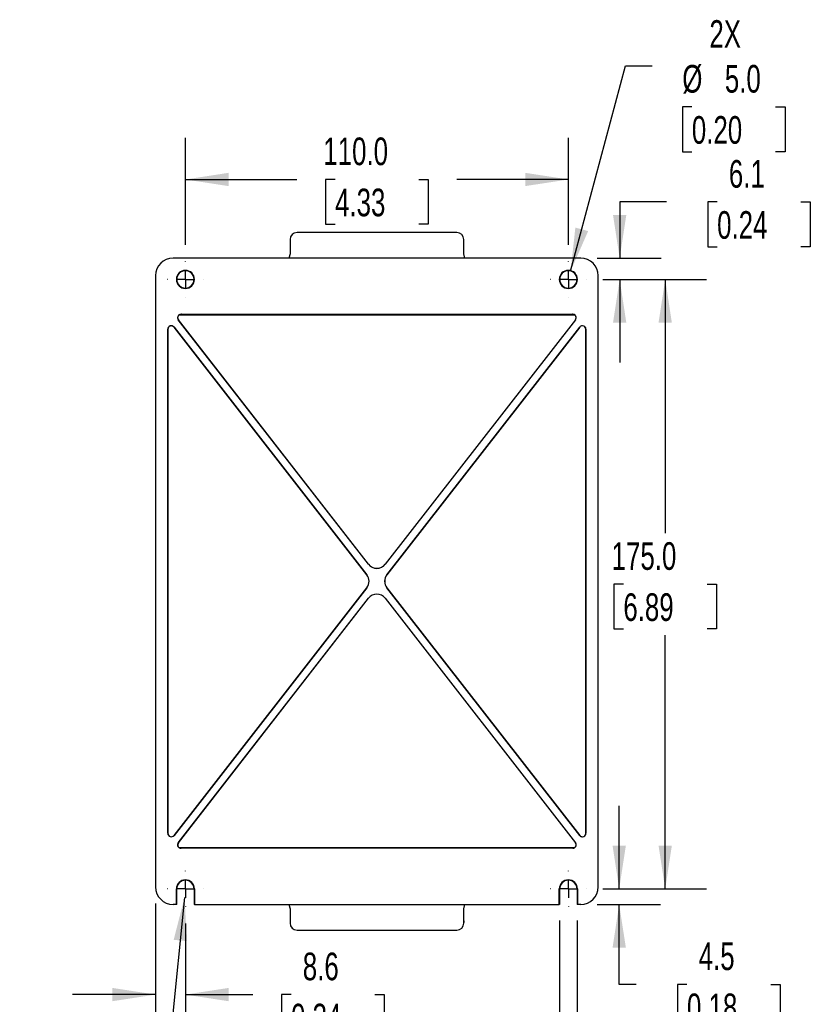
# Model space of a CAD drawing. Header units: millimetres. Extents: x 0 to 1048, y 0 to 810.
# Tile 21 of 45: x 535 to 763, y 146 to 429. Entities that reach past the tile are written whole.
import ezdxf

# ---------------------------------------------------------------- set-up
doc = ezdxf.new("R2010")
doc.units = ezdxf.units.MM
doc.header["$LTSCALE"] = 3.75
doc.linetypes.add('CENTERX2', pattern=[20.32, 12.7, -2.54, 2.54, -2.54])
doc.layers.add('CENTER', color=40, linetype='CENTERX2')
doc.layers.add('DIMENSIONS', color=140, linetype='Continuous', lineweight=25)
doc.styles.add('SLDTEXTSTYLE0', font='TXT', dxfattribs={"width": 0.7})
doc.dimstyles.new('SLDDIMSTYLE1', dxfattribs={"dimtxt": 8.092529, "dimasz": 12.3825, "dimexe": 0, "dimexo": 0.0625, "dimgap": 2.023132, "dimtad": 0, "dimtih": 1, "dimtoh": 1, "dimrnd": 1e-09, "dimzin": 12, "dimdsep": 46, "dimtxsty": 'SLDTEXTSTYLE0', "dimsah": 1, "dimcen": 0.09, "dimadec": 0, "dimazin": 3, "dimtfac": 1, "dimtmove": 0, "dimatfit": 0, "dimfxl": 0, "dimfrac": 2, "dimtolj": 1, "dimtzin": 12, "dimarcsym": 0})
doc.dimstyles.new('SLDDIMSTYLE2', dxfattribs={"dimtxt": 8.092529, "dimasz": 12.3825, "dimexe": 0, "dimexo": 0.0625, "dimgap": 2.023132, "dimtad": 0, "dimtih": 1, "dimtoh": 1, "dimrnd": 1e-09, "dimzin": 4, "dimdsep": 46, "dimtxsty": 'SLDTEXTSTYLE0', "dimsah": 1, "dimcen": 0.09, "dimadec": 0, "dimazin": 1, "dimtfac": 1, "dimtofl": 0, "dimtmove": 0, "dimatfit": 3, "dimfxl": 0, "dimfrac": 2, "dimtolj": 1, "dimtzin": 12, "dimarcsym": 0})
doc.dimstyles.new('SLDDIMSTYLE3', dxfattribs={"dimtxt": 8.092529, "dimasz": 12.3825, "dimexe": 0, "dimexo": 0.0625, "dimgap": 2.023132, "dimtad": 0, "dimtih": 1, "dimtoh": 1, "dimrnd": 1e-09, "dimzin": 4, "dimdsep": 46, "dimtxsty": 'SLDTEXTSTYLE0', "dimsah": 1, "dimcen": 0.09, "dimadec": 0, "dimazin": 1, "dimtfac": 1, "dimtmove": 0, "dimatfit": 0, "dimfxl": 0, "dimfrac": 2, "dimtolj": 1, "dimtzin": 12, "dimarcsym": 0})
doc.dimstyles.new('SLDDIMSTYLE4', dxfattribs={"dimtxt": 8.092529, "dimasz": 12.3825, "dimexe": 0, "dimexo": 0.0625, "dimgap": 2.023132, "dimtad": 0, "dimtih": 1, "dimtoh": 1, "dimrnd": 1e-09, "dimzin": 12, "dimdsep": 46, "dimtxsty": 'SLDTEXTSTYLE0', "dimsah": 1, "dimcen": 0, "dimadec": 0, "dimazin": 3, "dimtfac": 1, "dimtofl": 0, "dimtmove": 0, "dimatfit": 3, "dimfxl": 0, "dimfrac": 2, "dimtolj": 1, "dimtzin": 12, "dimarcsym": 0})
doc.dimstyles.new('SLDDIMSTYLE5', dxfattribs={"dimtxt": 8.092529, "dimasz": 12.3825, "dimexe": 0, "dimexo": 0.0625, "dimgap": 2.023132, "dimtad": 0, "dimtih": 1, "dimtoh": 1, "dimrnd": 1e-09, "dimzin": 4, "dimdsep": 46, "dimtxsty": 'SLDTEXTSTYLE0', "dimsah": 1, "dimcen": 0, "dimadec": 0, "dimazin": 1, "dimtfac": 1, "dimtofl": 0, "dimtmove": 0, "dimatfit": 3, "dimfxl": 0, "dimfrac": 2, "dimtolj": 1, "dimtzin": 12, "dimarcsym": 0})

# ---------------------------------------------------------------- blocks, each defined once
blk = doc.blocks.new('_D_16')
at = {"layer": 'DIMENSIONS'}
for p, q in [((702.94, 354.52), (732.75, 354.52)), ((720.85, 354.52), (720.85, 281.69)), ((708.82, 267.02), (706.11, 267.02)), ((706.11, 267.02), (706.11, 254.16)), ((732.87, 267.02), (735.59, 267.02)), ((735.59, 267.02), (735.59, 254.16)), ((706.11, 254.16), (708.82, 254.16)), ((720.85, 179.52), (720.85, 252.34)), ((735.59, 254.16), (732.87, 254.16)), ((702.94, 179.52), (732.75, 179.52))]:
    blk.add_line(p, q, dxfattribs=at)
for points in [[(720.85, 354.52), (718.94, 342.13), (722.75, 342.13)], [(720.85, 179.52), (722.75, 191.9), (718.94, 191.9)]]:
    blk.add_solid(points, dxfattribs=at)
at = {"layer": 'DIMENSIONS', "char_height": 7.937, "attachment_point": 1, "style": 'SLDTEXTSTYLE0'}
for s, insert in [('175.0', (705.46, 279.06)), ('6.89', (708.82, 264.39))]:
    blk.add_mtext(s, dxfattribs=dict(at, insert=insert))
blk = doc.blocks.new('_D_17')
at = {"layer": 'DIMENSIONS'}
for p, q in [((583.03, 364.42), (583.03, 395.12)), ((693.03, 364.42), (693.03, 395.12)), ((583.03, 383.21), (615.04, 383.21)), ((626.01, 383.21), (623.29, 383.21)), ((623.29, 383.21), (623.29, 370.35)), ((650.06, 383.21), (652.77, 383.21)), ((652.77, 383.21), (652.77, 370.35)), ((693.03, 383.21), (661.02, 383.21)), ((623.29, 370.35), (626.01, 370.35)), ((652.77, 370.35), (650.06, 370.35))]:
    blk.add_line(p, q, dxfattribs=at)
for points in [[(583.03, 383.21), (595.41, 381.31), (595.41, 385.12)], [(693.03, 383.21), (680.65, 385.12), (680.65, 381.31)]]:
    blk.add_solid(points, dxfattribs=at)
at = {"layer": 'DIMENSIONS', "char_height": 7.937, "attachment_point": 1, "style": 'SLDTEXTSTYLE0'}
for s, insert in [('110.0', (622.64, 395.26)), ('4.33', (626.01, 380.58))]:
    blk.add_mtext(s, dxfattribs=dict(at, insert=insert))
blk = doc.blocks.new('_D_18')
at = {"layer": 'DIMENSIONS'}
for p, q in [((721.18, 376.75), (707.77, 376.75)), ((707.77, 376.75), (707.77, 360.62)), ((735.76, 376.75), (733.05, 376.75)), ((733.05, 376.75), (733.05, 363.89)), ((759.81, 376.75), (762.53, 376.75)), ((762.53, 376.75), (762.53, 363.89)), ((733.05, 363.89), (735.76, 363.89)), ((762.53, 363.89), (759.81, 363.89)), ((701.34, 360.62), (719.67, 360.62)), ((702.94, 354.52), (719.67, 354.52)), ((707.77, 354.52), (707.77, 330.7))]:
    blk.add_line(p, q, dxfattribs=at)
for points in [[(707.77, 360.62), (709.67, 373), (705.86, 373)], [(707.77, 354.52), (705.86, 342.13), (709.67, 342.13)]]:
    blk.add_solid(points, dxfattribs=at)
at = {"layer": 'DIMENSIONS', "char_height": 7.937, "attachment_point": 1, "style": 'SLDTEXTSTYLE0'}
for s, insert in [('6.1', (739.13, 388.79)), ('0.24', (735.76, 374.12))]:
    blk.add_mtext(s, dxfattribs=dict(at, insert=insert))
blk = doc.blocks.new('_D_19')
at = {"layer": 'DIMENSIONS'}
for p, q in [((574.45, 175.32), (574.45, 137.27)), ((583.03, 169.61), (583.03, 137.27)), ((574.45, 149.17), (550.63, 149.17)), ((583.03, 149.17), (602.41, 149.17)), ((613.37, 149.17), (610.65, 149.17)), ((610.65, 149.17), (610.65, 136.31)), ((637.42, 149.17), (640.13, 149.17)), ((640.13, 149.17), (640.13, 136.31)), ((610.65, 136.31), (613.37, 136.31)), ((640.13, 136.31), (637.42, 136.31))]:
    blk.add_line(p, q, dxfattribs=at)
for points in [[(574.45, 149.17), (562.06, 151.08), (562.06, 147.27)], [(583.03, 149.17), (595.41, 147.27), (595.41, 151.08)]]:
    blk.add_solid(points, dxfattribs=at)
at = {"layer": 'DIMENSIONS', "char_height": 7.937, "attachment_point": 1, "style": 'SLDTEXTSTYLE0'}
for s, insert in [('8.6', (616.74, 161.22)), ('0.34', (613.37, 146.54))]:
    blk.add_mtext(s, dxfattribs=dict(at, insert=insert))
blk = doc.blocks.new('_D_20')
at = {"layer": 'DIMENSIONS'}
for p, q in [((690.53, 170.4), (690.53, 106.34)), ((695.53, 170.4), (695.53, 106.34)), ((690.53, 118.25), (671.16, 118.25)), ((695.53, 118.25), (719.34, 118.25)), ((639.87, 112.96), (637.15, 112.96)), ((637.15, 112.96), (637.15, 100.1)), ((663.92, 112.96), (666.63, 112.96)), ((666.63, 112.96), (666.63, 100.1)), ((637.15, 100.1), (639.87, 100.1)), ((666.63, 100.1), (663.92, 100.1))]:
    blk.add_line(p, q, dxfattribs=at)
for points in [[(690.53, 118.25), (678.15, 120.15), (678.15, 116.34)], [(695.53, 118.25), (707.91, 116.34), (707.91, 120.15)]]:
    blk.add_solid(points, dxfattribs=at)
at = {"layer": 'DIMENSIONS', "char_height": 7.937, "attachment_point": 1, "style": 'SLDTEXTSTYLE0'}
for s, insert in [('2X', (644.9, 135.58)), ('5.0', (643.23, 125)), ('0.20', (639.87, 110.33))]:
    blk.add_mtext(s, dxfattribs=dict(at, insert=insert))
blk = doc.blocks.new('_D_21')
at = {"layer": 'DIMENSIONS'}
for p, q in [((582.78, 177.03), (577.31, 122.43)), ((577.31, 122.43), (573.57, 122.43)), ((538.14, 112.96), (535.42, 112.96)), ((535.42, 112.96), (535.42, 100.1)), ((562.18, 112.96), (564.9, 112.96)), ((564.9, 112.96), (564.9, 100.1)), ((535.42, 100.1), (538.14, 100.1)), ((564.9, 100.1), (562.18, 100.1))]:
    blk.add_line(p, q, dxfattribs=at)
blk.add_solid([(582.78, 177.03), (579.65, 164.9), (583.44, 164.52)], dxfattribs=at)
at = {"layer": 'DIMENSIONS', "char_height": 7.937, "attachment_point": 1, "style": 'SLDTEXTSTYLE0'}
for s, insert in [('2X', (543.17, 135.58)), ('R2.5', (537.82, 125)), ('0.10', (538.14, 110.33))]:
    blk.add_mtext(s, dxfattribs=dict(at, insert=insert))
blk = doc.blocks.new('_D_22')
at = {"layer": 'DIMENSIONS'}
for p, q in [((693.68, 356.93), (709.45, 415.8)), ((709.45, 415.8), (717.12, 415.8)), ((728.5, 404.04), (725.79, 404.04)), ((725.79, 404.04), (725.79, 391.18)), ((752.55, 404.04), (755.27, 404.04)), ((755.27, 404.04), (755.27, 391.18)), ((725.79, 391.18), (728.5, 391.18)), ((755.27, 391.18), (752.55, 391.18))]:
    blk.add_line(p, q, dxfattribs=at)
blk.add_solid([(693.68, 356.93), (698.72, 368.4), (695.04, 369.39)], dxfattribs=at)
at = {"layer": 'DIMENSIONS', "char_height": 7.937, "attachment_point": 1, "style": 'SLDTEXTSTYLE0'}
for s, insert in [('2X', (733.54, 428.95)), ('%%c', (725.76, 416.09)), ('5.0', (737.98, 416.09)), ('0.20', (728.5, 401.41))]:
    blk.add_mtext(s, dxfattribs=dict(at, insert=insert))
blk = doc.blocks.new('_D_23')
at = {"layer": 'DIMENSIONS'}
for p, q in [((707.63, 179.52), (707.63, 203.33)), ((702.94, 179.52), (719.54, 179.52)), ((701.34, 175.06), (719.54, 175.06)), ((707.63, 152.1), (707.63, 175.06)), ((712.51, 152.1), (707.63, 152.1)), ((727.1, 152.1), (724.38, 152.1)), ((724.38, 152.1), (724.38, 139.24)), ((751.15, 152.1), (753.86, 152.1)), ((753.86, 152.1), (753.86, 139.24)), ((724.38, 139.24), (727.1, 139.24)), ((753.86, 139.24), (751.15, 139.24))]:
    blk.add_line(p, q, dxfattribs=at)
for points in [[(707.63, 179.52), (709.54, 191.9), (705.73, 191.9)], [(707.63, 175.06), (705.73, 162.68), (709.54, 162.68)]]:
    blk.add_solid(points, dxfattribs=at)
at = {"layer": 'DIMENSIONS', "char_height": 7.937, "attachment_point": 1, "style": 'SLDTEXTSTYLE0'}
for s, insert in [('4.5', (730.46, 164.15)), ('0.18', (727.1, 149.47))]:
    blk.add_mtext(s, dxfattribs=dict(at, insert=insert))
blk = doc.blocks.new('SW_CENTERMARKSYMBOL_10')
at = {"layer": 'CENTER', "color": 0}
for p, q in [((0, 5.08), (0, 5.14)), ((-5.08, 0), (-5.14, 0)), ((0, 0), (-2.54, 0)), ((0, 0), (0, 2.54)), ((0, 0), (0, -2.54)), ((0, 0), (2.54, 0)), ((5.08, 0), (5.14, 0)), ((0, -5.08), (0, -5.14))]:
    blk.add_line(p, q, dxfattribs=at)
blk = doc.blocks.new('SW_CENTERMARKSYMBOL_11')
at = {"layer": 'CENTER', "color": 0}
for p, q in [((0, 5.08), (0, 5.14)), ((-5.08, 0), (-5.14, 0)), ((0, 0), (-2.54, 0)), ((0, 0), (0, 2.54)), ((0, 0), (0, -2.54)), ((0, 0), (2.54, 0)), ((5.08, 0), (5.14, 0)), ((0, -5.08), (0, -5.14))]:
    blk.add_line(p, q, dxfattribs=at)
blk = doc.blocks.new('SW_CENTERMARKSYMBOL_12')
at = {"layer": 'CENTER', "color": 0}
for p, q in [((0, 5.08), (0, 5.14)), ((-5.08, 0), (-5.14, 0)), ((0, 0), (-2.54, 0)), ((0, 0), (0, 2.54)), ((0, 0), (0, -2.54)), ((0, 0), (2.54, 0)), ((5.08, 0), (5.14, 0)), ((0, -5.08), (0, -5.14))]:
    blk.add_line(p, q, dxfattribs=at)
blk = doc.blocks.new('SW_CENTERMARKSYMBOL_13')
at = {"layer": 'CENTER', "color": 0}
for p, q in [((0, 5.08), (0, 5.14)), ((-5.08, 0), (-5.14, 0)), ((0, 0), (-2.54, 0)), ((0, 0), (0, 2.54)), ((0, 0), (0, -2.54)), ((0, 0), (2.54, 0)), ((5.08, 0), (5.14, 0)), ((0, -5.08), (0, -5.14))]:
    blk.add_line(p, q, dxfattribs=at)

msp = doc.modelspace()

# ---------------------------------------------------------------- linework, layer by layer
for p, q in [((660.967, 367.981), (615.085, 367.981)), ((613.085, 365.983), (613.083, 361.891)), ((662.969, 361.891), (662.967, 365.983)), ((613.083, 361.891), (612.744, 360.622)), ((663.308, 360.622), (662.969, 361.891)), ((696.58, 360.622), (579.472, 360.622)), ((574.446, 355.595), (574.446, 180.087)), ((580.427, 354.517), (580.531, 354.517)), ((585.531, 354.517), (585.636, 354.517)), ((690.427, 354.517), (690.531, 354.517)), ((695.531, 354.517), (695.636, 354.517)), ((701.606, 180.087), (701.606, 355.595)), ((580.791, 343.511), (580.775, 343.519)), ((635.661, 272.71), (580.987, 342.903)), ((581.003, 342.896), (580.987, 342.903)), ((635.661, 272.722), (581.003, 342.896)), ((581.201, 344.317), (694.851, 344.317)), ((581.775, 344.517), (694.277, 344.517)), ((582.061, 344.377), (581.775, 344.517)), ((582.061, 344.377), (693.991, 344.377)), ((695.065, 342.903), (640.391, 272.71)), ((695.049, 342.896), (640.391, 272.722)), ((694.277, 344.517), (693.991, 344.377)), ((695.065, 342.903), (695.049, 342.896)), ((695.277, 343.519), (695.261, 343.511)), ((577.972, 195.481), (577.972, 340.202)), ((577.98, 340.179), (577.972, 340.202)), ((577.98, 340.179), (577.98, 195.503)), ((635.165, 269.684), (579.76, 340.816)), ((579.76, 340.816), (579.768, 340.793)), ((579.768, 340.793), (635.155, 269.684)), ((696.292, 340.816), (640.888, 269.684)), ((640.897, 269.684), (696.285, 340.793)), ((696.285, 340.793), (696.292, 340.816)), ((697.083, 341.203), (697.075, 341.181)), ((698.072, 340.179), (698.08, 340.202)), ((698.072, 195.503), (698.072, 340.179)), ((698.08, 340.202), (698.08, 195.481)), ((635.661, 272.71), (635.661, 272.722)), ((640.391, 272.722), (640.391, 272.71)), ((635.155, 269.684), (635.165, 269.684)), ((640.888, 269.684), (640.897, 269.684)), ((579.76, 194.867), (635.165, 265.999)), ((635.155, 265.999), (579.768, 194.889)), ((635.165, 265.999), (635.155, 265.999)), ((640.264, 267.841), (640.255, 267.841)), ((640.888, 265.999), (696.292, 194.867)), ((640.897, 265.999), (640.888, 265.999)), ((696.285, 194.889), (640.897, 265.999)), ((580.987, 192.779), (635.661, 262.973)), ((581.003, 192.787), (635.661, 262.961)), ((635.661, 262.961), (635.661, 262.973)), ((638.026, 264.117), (638.026, 264.13)), ((640.391, 262.973), (695.065, 192.779)), ((640.391, 262.973), (640.391, 262.961)), ((640.391, 262.961), (695.049, 192.787)), ((577.98, 195.503), (577.972, 195.481)), ((698.08, 195.481), (698.072, 195.503)), ((579.768, 194.889), (579.76, 194.867)), ((580.987, 192.779), (581.003, 192.787)), ((695.049, 192.787), (695.065, 192.779)), ((696.292, 194.867), (696.285, 194.889)), ((697.075, 194.502), (697.083, 194.479)), ((581.201, 191.366), (694.851, 191.366)), ((582.061, 191.306), (581.775, 191.166)), ((694.277, 191.166), (581.775, 191.166)), ((582.061, 191.306), (693.991, 191.306)), ((693.991, 191.306), (694.277, 191.166)), ((580.427, 175.061), (580.427, 179.517)), ((580.531, 179.517), (580.427, 179.517)), ((580.531, 175.166), (580.531, 179.517)), ((585.531, 179.517), (585.531, 175.166)), ((585.531, 179.517), (585.636, 179.517)), ((585.636, 179.517), (585.636, 175.061)), ((690.427, 175.061), (690.427, 179.517)), ((690.531, 179.517), (690.427, 179.517)), ((690.531, 175.166), (690.531, 179.517)), ((695.531, 179.517), (695.531, 175.166)), ((695.636, 179.517), (695.531, 179.517)), ((695.636, 179.517), (695.636, 175.061)), ((580.427, 175.061), (579.472, 175.061)), ((580.531, 175.166), (580.427, 175.061)), ((585.636, 175.061), (585.531, 175.166)), ((585.636, 175.061), (690.427, 175.061)), ((612.744, 175.061), (613.083, 173.792)), ((613.083, 173.792), (613.085, 169.7)), ((662.967, 169.7), (662.969, 173.792)), ((662.969, 173.792), (663.308, 175.061)), ((690.531, 175.166), (690.427, 175.061)), ((695.636, 175.061), (695.531, 175.166)), ((696.58, 175.061), (695.636, 175.061)), ((662.967, 170.304), (662.975, 169.874)), ((662.975, 169.874), (662.975, 169.838)), ((615.085, 167.701), (660.967, 167.701))]:
    msp.add_line(p, q)
for centre, radius, start, end in [((579.472, 355.595), 5.026, 90, 180), ((696.58, 355.595), 5.026, 0, 90), ((583.031, 354.517), 2.605, 0, 180), ((583.031, 354.517), 2.5, 0, 180), ((693.031, 354.517), 2.605, 0, 180), ((693.031, 354.517), 2.5, 0, 180), ((583.031, 354.517), 2.605, 180, 0), ((583.031, 354.517), 2.5, 180, 0), ((693.031, 354.517), 2.605, 180, 0), ((693.031, 354.517), 2.5, 180, 0), ((583.031, 179.517), 2.605, 0, 180), ((583.031, 179.517), 2.5, 0, 180), ((693.031, 179.517), 2.605, 0, 180), ((693.031, 179.517), 2.5, 0, 180), ((579.472, 180.087), 5.026, 180, 270), ((696.58, 180.087), 5.026, 270, 360)]:
    msp.add_arc(centre, radius, start, end)
for centre, major_axis, ratio, start_param, end_param in [((615.085, 365.982), (1.975, 0.32), 0.9995185, 1.4098754, 2.9803671), ((660.967, 365.982), (1.975, -0.32), 0.9995185, 0.1612256, 1.7317173), ((581.778, 343.516), (-0.901, 0.44), 0.9968517, 5.1681618, 6.7364704), ((581.778, 343.516), (-0.901, 0.44), 0.9968517, 0.4532851, 1.1150235), ((581.794, 343.508), (-0.901, 0.44), 0.9968517, 5.7980604, 6.7364704), ((581.794, 343.508), (-0.901, 0.44), 0.9968517, 0.4532851, 1.1150235), ((582.064, 343.376), (-0.901, 0.44), 0.9968517, 5.1681618, 5.5163452), ((693.988, 343.376), (-0.901, -0.44), 0.9968517, 3.9084328, 4.2566161), ((694.274, 343.516), (-0.901, -0.44), 0.9968517, 2.6883075, 4.2566161), ((694.258, 343.508), (-0.901, -0.44), 0.9968517, 2.6883075, 3.6267175), ((694.258, 343.508), (-0.901, -0.44), 0.9968517, 2.0265692, 2.6883075), ((694.274, 343.516), (-0.901, -0.44), 0.9968517, 2.0265692, 2.6883075), ((578.973, 340.198), (0.327, -0.951), 0.9942722, 1.9034356, 4.3797497), ((578.98, 340.176), (0.327, -0.951), 0.9942722, 1.9034356, 4.3797497), ((697.072, 340.176), (0.327, 0.951), 0.9942722, 0.3291095, 1.2381571), ((697.079, 340.198), (0.327, 0.951), 0.9942722, 0.3291095, 1.2381571), ((697.072, 340.176), (0.327, 0.951), 0.9942722, 5.0450282, 6.6122948), ((697.079, 340.198), (0.327, 0.951), 0.9942722, 5.0450282, 6.6122948), ((638.026, 274.57), (0, -3.005), 0.9983891, 5.3749114, 7.1914592), ((638.026, 274.558), (0, -3.005), 0.9983891, 5.3749114, 7.1914592), ((632.785, 267.841), (3.003, 0), 0.9990218, 5.6219189, 6.9444517), ((632.795, 267.841), (3.003, 0), 0.9990218, 5.6219189, 6.9444517), ((643.258, 267.841), (-3.003, 0), 0.9990218, 5.6219189, 6.2831853), ((643.267, 267.841), (-3.003, 0), 0.9990218, 5.6219189, 6.2831853), ((643.258, 267.841), (-3.003, 0), 0.9990218, 0, 0.6612664), ((643.267, 267.841), (-3.003, 0), 0.9990218, 0, 0.6612664), ((638.026, 261.125), (0, 3.005), 0.9983891, 0, 0.9082739), ((638.026, 261.112), (0, 3.005), 0.9983891, 0, 0.9082739), ((638.026, 261.125), (0, 3.005), 0.9983891, 5.3749114, 6.2831853), ((638.026, 261.112), (0, 3.005), 0.9983891, 5.3749114, 6.2831853), ((578.973, 195.485), (-0.327, -0.951), 0.9942722, 5.0450282, 7.5213424), ((578.98, 195.507), (-0.327, -0.951), 0.9942722, 5.0450282, 7.5213424), ((697.072, 195.507), (-0.327, 0.951), 0.9942722, 2.8124832, 4.3797497), ((697.079, 195.485), (-0.327, 0.951), 0.9942722, 2.8124832, 4.3797497), ((581.778, 192.166), (0.901, 0.44), 0.9968517, 2.0265692, 4.2566161), ((581.794, 192.174), (0.901, 0.44), 0.9968517, 2.0265692, 3.6267185), ((694.274, 192.166), (0.901, -0.44), 0.9968517, 5.1681618, 7.3982088), ((694.258, 192.174), (0.901, -0.44), 0.9968517, 5.7980595, 7.3982088), ((697.072, 195.507), (-0.327, 0.951), 0.9942722, 1.9034356, 2.8124832), ((697.079, 195.485), (-0.327, 0.951), 0.9942722, 1.9034356, 2.8124832), ((582.064, 192.306), (0.901, 0.44), 0.9968517, 3.9084345, 4.2566161), ((693.988, 192.306), (0.901, -0.44), 0.9968517, 5.1681618, 5.5163435), ((615.085, 169.701), (1.975, -0.32), 0.9995185, 3.3028182, 4.87331), ((660.967, 169.701), (1.975, 0.32), 0.9995185, 4.551468, 6.1219597)]:
    msp.add_ellipse(centre, major_axis=major_axis, ratio=ratio, start_param=start_param, end_param=end_param)

# ---------------------------------------------------------------- block references
at = {"layer": 'CENTER'}
for name, p in [('SW_CENTERMARKSYMBOL_11', (583.031, 354.517)), ('SW_CENTERMARKSYMBOL_10', (693.031, 354.517)), ('SW_CENTERMARKSYMBOL_13', (583.031, 179.517)), ('SW_CENTERMARKSYMBOL_12', (693.031, 179.517))]:
    msp.add_blockref(name, p, dxfattribs=at)

# ---------------------------------------------------------------- dimensions: what is measured, and where the dimension line sits
at = {"layer": 'DIMENSIONS'}
dim = msp.add_diameter_dim_2p(p1=(692.384, 352.102), p2=(693.679, 356.932), text='2X\\P<>', dimstyle='SLDDIMSTYLE5', dxfattribs=at)
dim.commit()
dim.dimension.update_dxf_attribs({"geometry": '_D_22', "text_midpoint": (740.528, 410.474), "dimtype": 163})
for base, p1, p2, dimstyle, picture, middle in [((693.031, 383.214), (583.031, 359.662), (693.031, 359.662), 'SLDDIMSTYLE2', '_D_17', (638.031, 383.214)), ((583.0315, 149.1726), (574.4459, 180.0873), (583.0315, 174.372), 'SLDDIMSTYLE1', '_D_19', (625.3935, 149.1726))]:
    dim = msp.add_linear_dim(base=base, p1=p1, p2=p2, dimstyle=dimstyle, dxfattribs=at)
    dim.commit()
    dim.dimension.update_dxf_attribs({"geometry": picture, "text_midpoint": middle, "dimtype": 160})
for base, p1, p2, dimstyle, picture, middle in [((707.7677, 360.6215), (698.1762, 354.5168), (696.58, 360.6215), 'SLDDIMSTYLE1', '_D_18', (707.7677, 376.7472)), ((720.847, 354.517), (698.176, 179.517), (698.176, 354.517), 'SLDDIMSTYLE2', '_D_16', (720.847, 267.017)), ((707.633, 179.517), (696.58, 175.061), (698.176, 179.517), 'SLDDIMSTYLE1', '_D_23', (707.633, 152.104))]:
    dim = msp.add_linear_dim(base=base, p1=p1, p2=p2, angle=90, dimstyle=dimstyle, dxfattribs=at)
    dim.commit()
    dim.dimension.update_dxf_attribs({"geometry": picture, "text_midpoint": middle, "dimtype": 160})
dim = msp.add_radius_dim(center=(583.031, 179.517), mpoint=(582.782, 177.029), text='2X\\P<>', dimstyle='SLDDIMSTYLE4', dxfattribs=at)
dim.commit()
dim.dimension.update_dxf_attribs({"geometry": '_D_21', "text_midpoint": (550.161, 118.248), "dimtype": 164})
dim = msp.add_linear_dim(base=(695.531, 118.248), p1=(690.531, 175.166), p2=(695.531, 175.166), text='2X\\P<>', dimstyle='SLDDIMSTYLE3', dxfattribs=at)
dim.commit()
dim.dimension.update_dxf_attribs({"geometry": '_D_20', "text_midpoint": (651.891, 118.248), "dimtype": 160})

doc.saveas('drawing.dxf')
